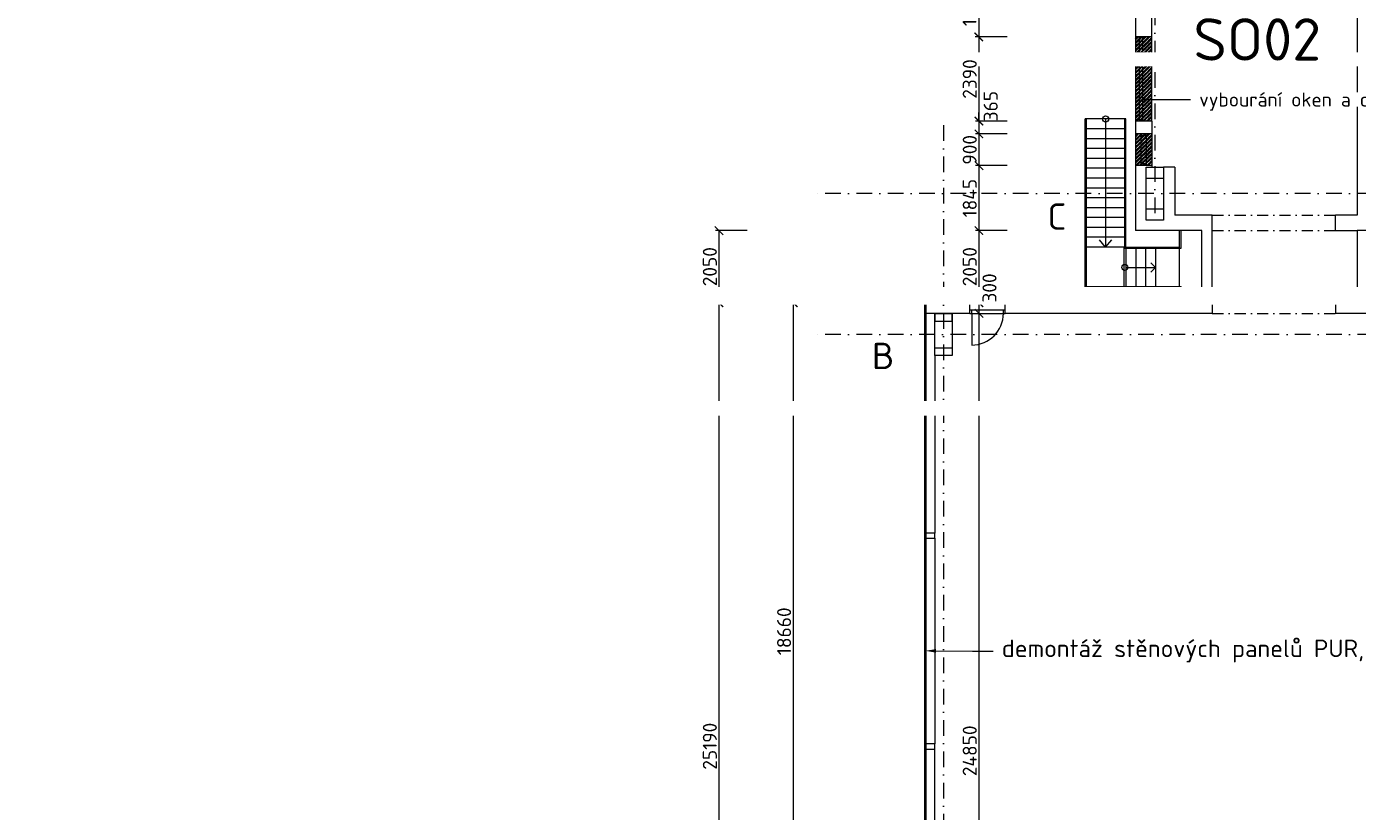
# Model space of a CAD drawing. Header units: millimetres. Extents: x -796345 to 3713765, y -2985421 to 2187451.
# Tile 184 of 256: x 273969 to 311750, y 9855 to 32144. Entities that reach past the tile are written whole.
import ezdxf
from ezdxf import colors
from ezdxf.entities.mleader import LeaderData, LeaderLine
from ezdxf.math import Vec2, Vec3

# ---------------------------------------------------------------- set-up
doc = ezdxf.new("R2010")
doc.units = ezdxf.units.MM
doc.header["$PDMODE"] = 1
for name, pattern in [('CENTERX2', [101.6, 63.5, -12.7, 12.7, -12.7]), ('DASHDOT', [25.4, 12.7, -6.35, 0, -6.35]), ('ČERCHOVANÁ', [25.4, 12.7, -6.35, 0, -6.35])]:
    doc.linetypes.add(name, pattern=pattern)
doc.layers.get('Defpoints').update_dxf_attribs({"color": 8})
for name, color, linetype, lineweight in [('A99_N_koty-200', 5, 'Continuous', 5), ('A99_N_osy', 1, 'CENTERX2', 9), ('A99_N_sraf', 252, 'Continuous', 0), ('A99_N_txt-popis-200', 240, 'Continuous', 5), ('A99_N_txt-popis-50', 240, 'Continuous', 9), ('A99_S_kce-demolice', 30, 'Continuous', 20), ('A99_S_kce-nad-vid', 181, 'DASHDOT', 5), ('A99_S_kce-rez-sil', 7, 'Continuous', 15), ('A99_S_kce-rez-ten', 7, 'Continuous', 9), ('A99_S_otvory', 7, 'Continuous', 5), ('A99_S_sloupy', 7, 'Continuous', 5)]:
    doc.layers.add(name, color=color, linetype=linetype, lineweight=lineweight)
doc.styles.add('A99_kota', font='isocpeur.ttf', dxfattribs={"height": 2})
doc.styles.add('A99_popis', font='isocpeur.ttf')
doc.styles.add('ad_popis 100', font='isocpeur.ttf', dxfattribs={"height": 200})
doc.dimstyles.new('A99_kota_200 new', dxfattribs={"dimscale": 200, "dimtxt": 2, "dimasz": 1.2, "dimexe": 0.5, "dimexo": 1.5, "dimgap": 0.3, "dimtad": 1, "dimdec": 0, "dimzin": 3, "dimdsep": 46, "dimtxsty": 'A99_kota', "dimblk": 'ARCHTICK', "dimcen": 2.5, "dimazin": 2, "dimtfac": 0.75, "dimtdec": 0, "dimtmove": 2, "dimatfit": 0, "dimfxl": 4, "dimfxlon": 1, "dimtolj": 1, "dimtzin": 0, "dimlwd": 5, "dimlwe": 5, "dimarcsym": 0})
pattern_1 = [(45, (0, 0), (-53.033009, 53.033009), []), (45, (35.355, 0), (-53.033009, 53.033009), []), (135, (60.03, 7), (-53.033009, -53.033009), [50, -25]), (135, (77.71, 24.675), (-53.033009, -53.033009), [50, -25])]

# ---------------------------------------------------------------- blocks, each defined once
blk = doc.blocks.new('_ArchTick')
at = {"color": 0, "linetype": 'ByBlock', "const_width": 0.15}
blk.add_lwpolyline([(-0.5, -0.5), (0.5, 0.5)], dxfattribs=at)
blk = doc.blocks.new('*D240')
at = {"layer": 'A99_N_koty-200', "color": 0, "lineweight": 5, "transparency": 16777216}
for p, q in [((294426, 26350), (293526, 26350)), ((293626, 26350), (293626, 24300)), ((294426, 24300), (293526, 24300))]:
    blk.add_line(p, q, dxfattribs=at)
at = {"layer": 'Defpoints', "color": 0, "lineweight": 0, "transparency": 16777216}
for p in [(305450, 26350), (293626, 24300), (299350, 24300)]:
    blk.add_point(p, dxfattribs=at)
at = {"layer": 'A99_N_koty-200', "color": 0, "lineweight": 5, "transparency": 16777216, "xscale": 240, "yscale": 240, "zscale": 240}
for p, rotation in [((293626, 26350), 90), ((293626, 24300), 270)]:
    blk.add_blockref('_ArchTick', p, dxfattribs=dict(at, rotation=rotation))
at = {"layer": 'A99_N_koty-200', "color": 0, "transparency": 16777216, "insert": (293366, 25325), "char_height": 400, "attachment_point": 5, "rotation": 90, "style": 'A99_kota'}
blk.add_mtext('\\A1;2050', dxfattribs=at)
blk = doc.blocks.new('*D1800')
at = {"layer": 'A99_N_koty-200', "color": 0, "lineweight": 5, "transparency": 16777216}
for p, q in [((294426, 24300), (293526, 24300)), ((293626, 24300), (293626, -890)), ((294426, -890), (293526, -890))]:
    blk.add_line(p, q, dxfattribs=at)
at = {"layer": 'Defpoints', "color": 0, "lineweight": 0, "transparency": 16777216}
for p in [(299350, 24300), (293626, -890), (299460, -890)]:
    blk.add_point(p, dxfattribs=at)
at = {"layer": 'A99_N_koty-200', "color": 0, "lineweight": 5, "transparency": 16777216, "xscale": 240, "yscale": 240, "zscale": 240}
for p, rotation in [((293626, 24300), 90), ((293626, -890), 270)]:
    blk.add_blockref('_ArchTick', p, dxfattribs=dict(at, rotation=rotation))
at = {"layer": 'A99_N_koty-200', "color": 0, "transparency": 16777216, "insert": (293366, 11705), "char_height": 400, "attachment_point": 5, "rotation": 90, "style": 'A99_kota'}
blk.add_mtext('\\A1;25190', dxfattribs=at)
blk = doc.blocks.new('*D254')
at = {"layer": 'A99_N_koty-200', "color": 0, "lineweight": 5, "transparency": 16777216}
for p, q in [((301801, 33530), (300901, 33530)), ((301001, 33530), (301001, 31850)), ((301801, 31850), (300901, 31850))]:
    blk.add_line(p, q, dxfattribs=at)
at = {"layer": 'Defpoints', "color": 0, "lineweight": 0, "transparency": 16777216}
for p in [(305450, 33530), (301001, 31850), (305450, 31850)]:
    blk.add_point(p, dxfattribs=at)
at = {"layer": 'A99_N_koty-200', "color": 0, "lineweight": 5, "transparency": 16777216, "xscale": 240, "yscale": 240, "zscale": 240}
for p, rotation in [((301001, 33530), 90), ((301001, 31850), 270)]:
    blk.add_blockref('_ArchTick', p, dxfattribs=dict(at, rotation=rotation))
at = {"layer": 'A99_N_koty-200', "color": 0, "transparency": 16777216, "insert": (300741, 32690), "char_height": 400, "attachment_point": 5, "rotation": 90, "style": 'A99_kota'}
blk.add_mtext('\\A1;1680', dxfattribs=at)
blk = doc.blocks.new('*D255')
at = {"layer": 'A99_N_koty-200', "color": 0, "lineweight": 5, "transparency": 16777216}
for p, q in [((301805, 31850), (300905, 31850)), ((301005, 31850), (301005, 29460)), ((301805, 29460), (300905, 29460))]:
    blk.add_line(p, q, dxfattribs=at)
at = {"layer": 'Defpoints', "color": 0, "lineweight": 0, "transparency": 16777216}
for p in [(305450, 31850), (301005, 29460), (305450, 29460)]:
    blk.add_point(p, dxfattribs=at)
at = {"layer": 'A99_N_koty-200', "color": 0, "lineweight": 5, "transparency": 16777216, "xscale": 240, "yscale": 240, "zscale": 240}
for p, rotation in [((301005, 31850), 90), ((301005, 29460), 270)]:
    blk.add_blockref('_ArchTick', p, dxfattribs=dict(at, rotation=rotation))
at = {"layer": 'A99_N_koty-200', "color": 0, "transparency": 16777216, "insert": (300745, 30655), "char_height": 400, "attachment_point": 5, "rotation": 90, "style": 'A99_kota'}
blk.add_mtext('\\A1;2390', dxfattribs=at)
blk = doc.blocks.new('*D256')
at = {"layer": 'A99_N_koty-200', "color": 0, "lineweight": 5, "transparency": 16777216}
for p, q in [((301805, 29095), (300905, 29095)), ((301005, 29095), (301005, 28195)), ((301805, 28195), (300905, 28195))]:
    blk.add_line(p, q, dxfattribs=at)
at = {"layer": 'Defpoints', "color": 0, "lineweight": 0, "transparency": 16777216}
for p in [(305450, 29095), (301005, 28195), (305450, 28195)]:
    blk.add_point(p, dxfattribs=at)
at = {"layer": 'A99_N_koty-200', "color": 0, "lineweight": 5, "transparency": 16777216, "xscale": 240, "yscale": 240, "zscale": 240}
for p, rotation in [((301005, 29095), 90), ((301005, 28195), 270)]:
    blk.add_blockref('_ArchTick', p, dxfattribs=dict(at, rotation=rotation))
at = {"layer": 'A99_N_koty-200', "color": 0, "transparency": 16777216, "insert": (300745, 28645), "char_height": 400, "attachment_point": 5, "rotation": 90, "style": 'A99_kota'}
blk.add_mtext('\\A1;900', dxfattribs=at)
blk = doc.blocks.new('*D257')
at = {"layer": 'A99_N_koty-200', "color": 0, "lineweight": 5, "transparency": 16777216}
for p, q in [((301805, 28195), (300905, 28195)), ((301005, 28195), (301005, 26350)), ((301805, 26350), (300905, 26350))]:
    blk.add_line(p, q, dxfattribs=at)
at = {"layer": 'Defpoints', "color": 0, "lineweight": 0, "transparency": 16777216}
for p in [(304313, 28195), (301005, 26350), (304313, 26350)]:
    blk.add_point(p, dxfattribs=at)
at = {"layer": 'A99_N_koty-200', "color": 0, "lineweight": 5, "transparency": 16777216, "xscale": 240, "yscale": 240, "zscale": 240}
for p, rotation in [((301005, 28195), 90), ((301005, 26350), 270)]:
    blk.add_blockref('_ArchTick', p, dxfattribs=dict(at, rotation=rotation))
at = {"layer": 'A99_N_koty-200', "color": 0, "transparency": 16777216, "insert": (300745, 27272), "char_height": 400, "attachment_point": 5, "rotation": 90, "style": 'A99_kota'}
blk.add_mtext('\\A1;1845', dxfattribs=at)
blk = doc.blocks.new('*D258')
at = {"layer": 'A99_N_koty-200', "color": 0, "lineweight": 5, "transparency": 16777216}
for p, q in [((301805, 26350), (300905, 26350)), ((301005, 26350), (301005, 24300)), ((301805, 24300), (300905, 24300))]:
    blk.add_line(p, q, dxfattribs=at)
at = {"layer": 'Defpoints', "color": 0, "lineweight": 0, "transparency": 16777216}
for p in [(304313, 26350), (301005, 24300), (304878, 24300)]:
    blk.add_point(p, dxfattribs=at)
at = {"layer": 'A99_N_koty-200', "color": 0, "lineweight": 5, "transparency": 16777216, "xscale": 240, "yscale": 240, "zscale": 240}
for p, rotation in [((301005, 26350), 90), ((301005, 24300), 270)]:
    blk.add_blockref('_ArchTick', p, dxfattribs=dict(at, rotation=rotation))
at = {"layer": 'A99_N_koty-200', "color": 0, "transparency": 16777216, "insert": (300745, 25325), "char_height": 400, "attachment_point": 5, "rotation": 90, "style": 'A99_kota'}
blk.add_mtext('\\A1;2050', dxfattribs=at)
blk = doc.blocks.new('*D259')
at = {"layer": 'A99_N_koty-200', "color": 0, "lineweight": 5, "transparency": 16777216}
for p, q in [((301005, 24000), (301105, 24000)), ((301005, 24000), (301005, -850)), ((301005, -850), (301105, -850))]:
    blk.add_line(p, q, dxfattribs=at)
at = {"layer": 'Defpoints', "color": 0, "lineweight": 0, "transparency": 16777216}
for p in [(301005, 24000), (301005, -850), (301005, -850)]:
    blk.add_point(p, dxfattribs=at)
at = {"layer": 'A99_N_koty-200', "color": 0, "lineweight": 5, "transparency": 16777216, "xscale": 240, "yscale": 240, "zscale": 240}
for p, rotation in [((301005, 24000), 90), ((301005, -850), 270)]:
    blk.add_blockref('_ArchTick', p, dxfattribs=dict(at, rotation=rotation))
at = {"layer": 'A99_N_koty-200', "color": 0, "transparency": 16777216, "insert": (300745, 11575), "char_height": 400, "attachment_point": 5, "rotation": 90, "style": 'A99_kota'}
blk.add_mtext('\\A1;24850', dxfattribs=at)
blk = doc.blocks.new('*D260')
at = {"layer": 'A99_N_koty-200', "color": 0, "lineweight": 5, "transparency": 16777216}
for p, q in [((296534, 24300), (295634, 24300)), ((295734, 24300), (295734, 5640)), ((296534, 5640), (295634, 5640))]:
    blk.add_line(p, q, dxfattribs=at)
at = {"layer": 'Defpoints', "color": 0, "lineweight": 0, "transparency": 16777216}
for p in [(299350, 24300), (295734, 5640), (299460, 5640)]:
    blk.add_point(p, dxfattribs=at)
at = {"layer": 'A99_N_koty-200', "color": 0, "lineweight": 5, "transparency": 16777216, "xscale": 240, "yscale": 240, "zscale": 240}
for p, rotation in [((295734, 24300), 90), ((295734, 5640), 270)]:
    blk.add_blockref('_ArchTick', p, dxfattribs=dict(at, rotation=rotation))
at = {"layer": 'A99_N_koty-200', "color": 0, "transparency": 16777216, "insert": (295474, 14970), "char_height": 400, "attachment_point": 5, "rotation": 90, "style": 'A99_kota'}
blk.add_mtext('\\A1;18660', dxfattribs=at)
blk = doc.blocks.new('*D355')
at = {"layer": 'A99_N_koty-200', "color": 0, "linetype": 'Continuous', "lineweight": 5, "transparency": 16777216}
for p, q in [((301005, 29460), (301005, 29700)), ((301805, 29460), (300905, 29460)), ((301805, 29095), (300905, 29095)), ((301005, 29460), (301005, 29095)), ((301005, 29095), (301005, 28855))]:
    blk.add_line(p, q, dxfattribs=at)
at = {"layer": 'Defpoints', "color": 0, "linetype": 'Continuous', "lineweight": 0, "transparency": 16777216}
for p in [(301005, 29095), (305450, 29460), (305450, 29095)]:
    blk.add_point(p, dxfattribs=at)
at = {"layer": 'A99_N_koty-200', "color": 0, "linetype": 'Continuous', "lineweight": 5, "transparency": 16777216, "xscale": 240, "yscale": 240, "zscale": 240}
for p, rotation in [((301005, 29460), 270), ((301005, 29095), 90)]:
    blk.add_blockref('_ArchTick', p, dxfattribs=dict(at, rotation=rotation))
at = {"layer": 'A99_N_koty-200', "color": 0, "linetype": 'Continuous', "lineweight": 5, "transparency": 16777216, "insert": (301340, 29885), "char_height": 400, "attachment_point": 5, "rotation": 90, "style": 'A99_kota'}
blk.add_mtext('\\A1;365', dxfattribs=at)
blk = doc.blocks.new('*D356')
at = {"layer": 'A99_N_koty-200', "color": 0, "linetype": 'Continuous', "lineweight": 5, "transparency": 16777216}
for p, q in [((301005, 24300), (301005, 24540)), ((301005, 24300), (301105, 24300)), ((301005, 24300), (301005, 24000)), ((301005, 24000), (301105, 24000)), ((301005, 24000), (301005, 23760))]:
    blk.add_line(p, q, dxfattribs=at)
at = {"layer": 'Defpoints', "color": 0, "linetype": 'Continuous', "lineweight": 0, "transparency": 16777216}
for p in [(301005, 24300), (301005, 24000), (301005, 24000)]:
    blk.add_point(p, dxfattribs=at)
at = {"layer": 'A99_N_koty-200', "color": 0, "linetype": 'Continuous', "lineweight": 5, "transparency": 16777216, "xscale": 240, "yscale": 240, "zscale": 240}
for p, rotation in [((301005, 24300), 270), ((301005, 24000), 90)]:
    blk.add_blockref('_ArchTick', p, dxfattribs=dict(at, rotation=rotation))
at = {"layer": 'A99_N_koty-200', "color": 0, "linetype": 'Continuous', "lineweight": 5, "transparency": 16777216, "insert": (301305, 24720), "char_height": 400, "attachment_point": 5, "rotation": 90, "style": 'A99_kota'}
blk.add_mtext('\\A1;300', dxfattribs=at)

msp = doc.modelspace()

# ---------------------------------------------------------------- hatches: boundary and pattern name
at = {"layer": 'A99_N_sraf', "linetype": 'Continuous', "lineweight": 0, "transparency": 33554687}
h = msp.add_hatch(dxfattribs=at)
h.set_pattern_fill('ZDIVO-PLYNOSILIK', color=150, scale=25)
h.set_pattern_definition(pattern_1)
h.paths.add_polyline_path([(305450, 31850), (305910, 31850), (305910, 29460), (305450, 29460)])
h = msp.add_hatch(dxfattribs=at)
h.set_pattern_fill('ZDIVO-PLYNOSILIK', color=150, scale=25)
h.set_pattern_definition(pattern_1)
h.paths.add_polyline_path([(305450, 28195), (305910, 28195), (305910, 29095), (305450, 29095)])

# ---------------------------------------------------------------- linework, layer by layer
at = {"layer": 'A99_N_osy', "linetype": 'DASHDOT', "ltscale": 35}
for p, q in [((306000, 100200), (306000, 26650)), ((300000, 29340.8), (300000, -5085)), ((487349.6, 27400), (296400, 27400)), ((487349.6, 23400), (296400, 23400))]:
    msp.add_line(p, q, dxfattribs=at)
at = {"layer": 'A99_S_kce-demolice', "color": 23}
for p, q in [((311740, 39150), (311740, 26790)), ((305550, 31850), (305550, 29460)), ((305650, 31850), (305650, 29460)), ((305600, 29045), (305600, 29095)), ((305750, 29045), (305750, 29095)), ((305600, 29045), (305600, 28245)), ((305750, 29045), (305600, 29045)), ((305750, 29045), (305750, 28195)), ((305750, 28245), (305600, 28245)), ((305600, 28245), (305600, 28195)), ((311740, 26350), (311740, 24300)), ((311130, 24300), (311130, 24000)), ((311740, 24300), (311130, 24300)), ((317730, 24000), (311130, 24000))]:
    msp.add_line(p, q, dxfattribs=at)
at = {"layer": 'A99_S_kce-demolice', "color": 23, "lineweight": 9}
for p, q in [((304025.5, 24730), (304025.5, 29520)), ((305175.5, 29520), (304025.5, 29520)), ((304055.5, 24730), (304055.5, 29520)), ((304600.5, 29520), (304600.5, 25880)), ((305145.5, 25880), (305145.5, 29520)), ((305175.5, 25880), (305175.5, 29520)), ((305175.5, 29240), (304025.5, 29240)), ((305175.5, 28960), (304025.5, 28960)), ((305175.5, 28680), (304025.5, 28680)), ((305175.5, 28400), (304025.5, 28400)), ((305175.5, 28120), (304025.5, 28120)), ((305175.5, 27840), (304025.5, 27840)), ((305175.5, 27560), (304025.5, 27560)), ((305175.5, 27280), (304025.5, 27280)), ((305175.5, 27000), (304025.5, 27000)), ((305175.5, 26720), (304025.5, 26720)), ((305175.5, 26440), (304025.5, 26440)), ((305175.5, 26160), (304025.5, 26160)), ((304600.5, 25880), (304425.1, 26086.7)), ((304600.5, 25880), (304775.9, 26086.7)), ((305125.5, 25880), (304025.5, 25880)), ((305125.5, 25880), (306695.5, 25880)), ((305125.5, 24730), (305125.5, 25880)), ((305125.5, 25850), (306745.5, 25850)), ((305175.5, 25880), (305175.5, 24730)), ((305455.5, 25880), (305455.5, 24730)), ((305735.5, 25880), (305735.5, 24730)), ((306015.5, 25880), (306015.5, 24730)), ((306015.5, 25305), (305883.7, 25436.9)), ((305175.5, 25305), (306015.5, 25305)), ((306015.5, 25305), (305883.7, 25173.1)), ((304025.5, 24760), (306745.5, 24760)), ((304025.5, 24730), (306695.5, 24730))]:
    msp.add_line(p, q, dxfattribs=at)
for points in [[(306695.5, 24300), (306695.5, 26350)], [(306745.5, 25850), (306745.5, 26350)], [(306745.5, 24300), (306745.5, 24760)]]:
    msp.add_lwpolyline(points, dxfattribs=at)
for centre in [(304600.5, 29520), (305148.1, 25305)]:
    msp.add_circle(centre, 86.7, dxfattribs=at)
at = {"layer": 'A99_S_kce-nad-vid', "linetype": 'ČERCHOVANÁ', "ltscale": 25}
for p, q in [((307630, 26790), (311130, 26790)), ((307630, 26350), (311130, 26350)), ((307630, 24300), (311130, 24300)), ((307630, 24000), (311130, 24000))]:
    msp.add_line(p, q, dxfattribs=at)
at = {"layer": 'A99_S_kce-nad-vid', "linetype": 'ČERCHOVANÁ'}
msp.add_line((300750, 24300), (301750, 24300), dxfattribs=at)
at = {"layer": 'A99_S_kce-rez-sil'}
for p, q in [((305450, 33815), (305450, 31850)), ((305910, 31850), (305450, 31850)), ((305450, 29460), (305450, 29095)), ((305910, 29460), (305450, 29460)), ((305600, 29095), (305450, 29095)), ((305910, 29095), (305600, 29095)), ((305910, 29460), (305910, 29095)), ((305750, 28195), (305450, 28195)), ((305450, 28195), (305450, 26350)), ((305910, 28195), (305750, 28195)), ((305910, 28195), (305910, 28150)), ((306570, 28150), (306250, 28150)), ((306570, 28150), (306570, 26790)), ((307630, 26790), (306570, 26790)), ((307630, 26350), (307630, 26790)), ((311740, 26790), (311130, 26790)), ((311130, 26350), (311130, 26790)), ((307330, 26350), (305450, 26350)), ((307330, 24300), (307330, 26350)), ((307630, 24300), (307630, 26350)), ((311130, 26350), (311740, 26350)), ((300750, 24300), (299460, 24300)), ((300750, 24000), (300750, 24300)), ((307330, 24300), (301750, 24300)), ((301750, 24000), (301750, 24300)), ((307330, 24350), (307330, 24300)), ((307630, 24300), (307630, 24000)), ((300750, 24000), (299500, 24000)), ((307630, 24000), (301750, 24000)), ((307630, 24000), (305450, 24000))]:
    msp.add_line(p, q, dxfattribs=at)
msp.add_lwpolyline([(305910, 31850), (305910, 33130)], dxfattribs=at)
at = {"layer": 'A99_S_kce-rez-ten'}
for p, q in [((299750, 22800), (299750, 17760)), ((299750, 17610), (299750, 11775)), ((299750, 5790), (299750, 11625))]:
    msp.add_line(p, q, dxfattribs=at)
at = {"layer": 'A99_S_otvory'}
for p, q in [((305450, 31850), (305450, 29460)), ((305910, 29460), (305910, 31850)), ((305450, 29095), (305450, 28195)), ((305910, 29095), (305910, 28195)), ((300750, 24100), (301750, 24100)), ((300750, 24000), (301750, 24000)), ((300800, 24000), (300800, 24100)), ((300800, 24000), (300800, 23100)), ((301700, 24000), (301700, 24100))]:
    msp.add_line(p, q, dxfattribs=at)
at = {"layer": 'A99_S_otvory', "color": 30, "lineweight": 20}
for p, q in [((299460, 24300), (299460, 5640)), ((299500, 24300), (299500, 5640))]:
    msp.add_line(p, q, dxfattribs=at)
at = {"layer": 'A99_S_otvory'}
msp.add_arc((300800, 24000), 900, 270, 0, dxfattribs=at)
at = {"layer": 'A99_S_sloupy', "lineweight": 9, "ltscale": 2}
msp.add_line((305750, 26970), (306250, 26970), dxfattribs=at)
at = {"layer": 'A99_S_sloupy', "linetype": 'Continuous', "ltscale": 2}
for points in [[(306250, 26650), (305750, 26650), (305750, 28150), (306250, 28150)], [(306250, 26650), (305750, 26650), (305750, 28150), (306250, 28150)], [(300250, 22800), (299750, 22800), (299750, 24000), (300250, 24000)]]:
    msp.add_lwpolyline(points, close=True, dxfattribs=at)
at = {"layer": 'A99_S_sloupy', "linetype": 'Continuous', "lineweight": 20, "ltscale": 2}
for points in [[(305750, 28150), (306250, 28150), (306250, 27830), (305750, 27830)], [(305750, 26970), (306250, 26970), (306250, 26650), (305750, 26650)], [(300250, 24000), (299750, 24000), (299750, 23780), (300250, 23780)], [(300250, 22800), (299750, 22800), (299750, 23020), (300250, 23020)]]:
    msp.add_lwpolyline(points, close=True, dxfattribs=at)
at = {"layer": 'A99_S_sloupy', "linetype": 'Continuous', "ltscale": 2}
msp.add_lwpolyline([(312040, 26350), (311740, 26350)], dxfattribs=at)
at = {"layer": 'A99_S_sloupy', "ltscale": 2}
for points in [[(299500, 17610), (299750, 17610), (299750, 17760), (299500, 17760)], [(299500, 11625), (299750, 11625), (299750, 11775), (299500, 11775)]]:
    msp.add_lwpolyline(points, close=True, dxfattribs=at)

# ---------------------------------------------------------------- texts
at = {"layer": 'A99_N_txt-popis-200', "color": 1, "lineweight": 0, "insert": (302950, 27125), "char_height": 750, "width": 465.409, "attachment_point": 1, "style": 'ad_popis 100', "bg_fill": 3, "box_fill_scale": 1, "bg_fill_color": 256, "bg_fill_transparency": 0}
msp.add_mtext('C', dxfattribs=at)
at = {"layer": 'A99_N_txt-popis-200', "color": 1, "lineweight": 0, "insert": (297966.5, 23165), "char_height": 750, "attachment_point": 1, "style": 'ad_popis 100', "bg_fill": 3, "box_fill_scale": 1, "bg_fill_color": 256, "bg_fill_transparency": 0}
msp.add_mtext_dynamic_manual_height_columns('B', width=832.5, gutter_width=1000, heights=[0], dxfattribs=at)

# ---------------------------------------------------------------- dimensions: what is measured, and where the dimension line sits
at = {"layer": 'A99_N_koty-200'}
for base, p1, p2, picture, middle in [((301000.7, 31850), (305450, 33530), (305450, 31850), '*D254', (300740.7, 32690)), ((301005, 29460), (305450, 31850), (305450, 29460), '*D255', (300745, 30655)), ((301005, 28195), (305450, 29095), (305450, 28195), '*D256', (300745, 28645)), ((301005, -850), (301005, 24000), (301005, -850), '*D259', (300745, 11575))]:
    dim = msp.add_linear_dim(base=base, p1=p1, p2=p2, angle=90, dimstyle='A99_kota_200 new', override={"dimscale": 0, "dimtix": 1, "dimtofl": 1, "dimtmove": 1, "dimatfit": 1}, dxfattribs=at)
    dim.commit()
    dim.dimension.update_dxf_attribs({"geometry": picture, "text_midpoint": middle})
at = {"layer": 'A99_N_koty-200', "linetype": 'Continuous', "lineweight": 5}
dim = msp.add_linear_dim(base=(301005, 24000), p1=(301005, 24300), p2=(301005, 24000), angle=90, dimstyle='A99_kota_200 new', override={"dimscale": 0, "dimtix": 0, "dimtofl": 1, "dimtmove": 2, "dimatfit": 0}, dxfattribs=at)
dim.commit()
dim.dimension.update_dxf_attribs({"geometry": '*D356', "text_midpoint": (301305, 24720), "dimtype": 128})

# ---------------------------------------------------------------- next in the draw order: dimensions: what is measured, and where the dimension line sits
at = {"layer": 'A99_N_koty-200'}
for base, p1, p2, picture, middle in [((301005, 26350), (304312.7, 28195), (304312.7, 26350), '*D257', (300745, 27272.5)), ((293625.5, 24300), (305450, 26350), (299350, 24300), '*D240', (293365.5, 25325)), ((301005, 24300), (304312.7, 26350), (304878.1, 24300), '*D258', (300745, 25325)), ((293625.5, -890), (299350, 24300), (299460, -890), '*D1800', (293365.5, 11705)), ((295733.8, 5640), (299350, 24300), (299460, 5640), '*D260', (295473.8, 14970))]:
    dim = msp.add_linear_dim(base=base, p1=p1, p2=p2, angle=90, dimstyle='A99_kota_200 new', override={"dimscale": 0, "dimtix": 1, "dimtofl": 1, "dimtmove": 1, "dimatfit": 1}, dxfattribs=at)
    dim.commit()
    dim.dimension.update_dxf_attribs({"geometry": picture, "text_midpoint": middle})

# ---------------------------------------------------------------- next in the draw order: leaders
at = {"layer": 'A99_N_txt-popis-50', "lineweight": 9}
ml = msp.add_multileader_mtext('Standard', dxfattribs=at)
ml.set_content('\\A1;{\\C256;vybourání oken a dozdění okenních otvorů}', color=1, style='A99_popis')
ml.set_leader_properties(color=256, linetype='ByLayer', lineweight=-1)
ml.build(insert=Vec2(0, 0))
ml.multileader.update_dxf_attribs({"dogleg_length": 3.23, "arrow_head_size": 200, "scale": 200})
ctx = ml.context
ctx.base_point, ctx.scale, ctx.char_height, ctx.arrow_head_size, ctx.landing_gap_size, ctx.plane_origin = Vec3(9850, 31215), 200, 400, 200, 250, Vec3(12847.5, 20369.2)
notes = []
notes.append((ctx, [(0, (1, 1, 0), (9205, 31215), (1, 0), 645, [(0, [(5720, 31215.2)], 0, [])])]))
ctx.mtext.insert, ctx.mtext.width, ctx.mtext.defined_height, ctx.mtext.flow_direction = Vec3(10100, 31415), 4382.5, 8.47, 5
ctx.mtext.has_bg_fill, ctx.mtext.bg_color, ctx.mtext.bg_scale_factor, ctx.mtext.bg_transparency, ctx.mtext.use_window_bg_color = 1, -1073741824, 1, 0, 1
ml = msp.add_multileader_mtext('Standard', dxfattribs=at)
ml.set_content('\\A1;{\\C256;vybourání oken a dozdění okenních otvorů}', color=1, style='A99_popis')
ml.set_leader_properties(color=256, linetype='ByLayer', lineweight=-1)
ml.build(insert=Vec2(0, 0))
ml.multileader.update_dxf_attribs({"dogleg_length": 3.23, "arrow_head_size": 200, "scale": 200})
ctx = ml.context
ctx.base_point, ctx.scale, ctx.char_height, ctx.arrow_head_size, ctx.landing_gap_size, ctx.plane_origin = Vec3(307010, 30072.5), 200, 400, 200, 250, Vec3(310050, 19226.7)
notes.append((ctx, [(0, (1, 1, 0), (306365, 30072.5), (1, 0), 645, [(0, [(305550, 30072.7)], 0, [])])]))
ctx.mtext.insert, ctx.mtext.width, ctx.mtext.defined_height, ctx.mtext.flow_direction = Vec3(307260, 30272.5), 4425, 8.47, 5
ctx.mtext.has_bg_fill, ctx.mtext.bg_color, ctx.mtext.bg_scale_factor, ctx.mtext.bg_transparency, ctx.mtext.use_window_bg_color = 1, -1073741824, 1, 0, 1
for ctx, leaders in notes:
    for number, flags, end, landing, length, lines in leaders:
        leader = LeaderData()
        leader.index, (leader.has_last_leader_line, leader.has_dogleg_vector, leader.attachment_direction) = number, flags
        leader.last_leader_point, leader.dogleg_vector, leader.dogleg_length = Vec3(end), Vec3(landing), length
        for number, points, colour, breaks in lines:
            line = LeaderLine()
            line.index, line.vertices, line.color, line.breaks = number, Vec3.list(points), colors.encode_raw_color(colour), breaks
            leader.lines.append(line)
        ctx.leaders.append(leader)

# ---------------------------------------------------------------- next in the draw order: texts
at = {"layer": 'A99_N_txt-popis-200', "lineweight": 9, "ltscale": 5, "style": 'ad_popis 100'}
msp.add_text('SO02', height=1200, dxfattribs=at).set_placement((307095, 31180))

# ---------------------------------------------------------------- next in the draw order: dimensions: what is measured, and where the dimension line sits
at = {"layer": 'A99_N_koty-200', "linetype": 'Continuous', "lineweight": 5}
dim = msp.add_linear_dim(base=(301005, 29095), p1=(305450, 29460), p2=(305450, 29095), angle=90, dimstyle='A99_kota_200 new', override={"dimscale": 0, "dimtix": 0, "dimtofl": 1, "dimtmove": 2, "dimatfit": 0}, dxfattribs=at)
dim.commit()
dim.dimension.update_dxf_attribs({"geometry": '*D355', "text_midpoint": (301340, 29885), "dimtype": 128})

# ---------------------------------------------------------------- next in the draw order: leaders
at = {"layer": 'A99_N_txt-popis-50', "lineweight": 9}
ml = msp.add_multileader_mtext('Standard', dxfattribs=at)
ml.set_content('\\A1;{\\C256;oprava + nátěr stěn}', color=1, style='A99_popis')
ml.set_leader_properties(color=256, linetype='ByLayer', lineweight=-1)
ml.build(insert=Vec2(0, 0))
ml.multileader.update_dxf_attribs({"dogleg_length": 3.23, "arrow_head_size": 200, "scale": 200})
ctx = ml.context
ctx.base_point, ctx.scale, ctx.char_height, ctx.arrow_head_size, ctx.landing_gap_size, ctx.plane_origin = Vec3(16655, 21255), 200, 400, 200, 250, Vec3(19652.5, 10409.2)
notes = []
notes.append((ctx, [(0, (1, 1, 0), (16010, 21255), (1, 0), 645, [(0, [(16020, 24000)], 0, [])])]))
ctx.mtext.insert, ctx.mtext.width, ctx.mtext.defined_height, ctx.mtext.flow_direction = Vec3(16905, 21515), 5054.82, 8.47, 5
ctx.mtext.has_bg_fill, ctx.mtext.bg_color, ctx.mtext.bg_scale_factor, ctx.mtext.bg_transparency, ctx.mtext.use_window_bg_color = 1, -1073741824, 1, 0, 1
ml = msp.add_multileader_mtext('Standard', dxfattribs=at)
ml.set_content('\\A1;{\\C256;demontáž stěnových panelů PUR, tl.40mm, včetně výplní otvorů a klempířských výrobků}', color=1, style='A99_popis')
ml.set_leader_properties(color=256, linetype='ByLayer', lineweight=-1)
ml.build(insert=Vec2(0, 0))
ml.multileader.update_dxf_attribs({"dogleg_length": 1, "arrow_head_size": 300, "scale": 200})
ctx = ml.context
ctx.base_point, ctx.scale, ctx.char_height, ctx.arrow_head_size, ctx.landing_gap_size, ctx.plane_origin = Vec3(301405, 14410), 200, 500, 300, 250, Vec3(314625, 7554)
notes.append((ctx, [(0, (1, 1, 0), (300820, 14410), (1, 0), 585, [(0, [(299485, 14415)], 0, [])])]))
ctx.mtext.insert, ctx.mtext.width, ctx.mtext.flow_direction = Vec3(301655, 14735), 15225, 5
ctx.mtext.has_bg_fill, ctx.mtext.bg_color, ctx.mtext.bg_scale_factor, ctx.mtext.bg_transparency, ctx.mtext.use_window_bg_color = 1, -1073741824, 1, 0, 1
for ctx, leaders in notes:
    for number, flags, end, landing, length, lines in leaders:
        leader = LeaderData()
        leader.index, (leader.has_last_leader_line, leader.has_dogleg_vector, leader.attachment_direction) = number, flags
        leader.last_leader_point, leader.dogleg_vector, leader.dogleg_length = Vec3(end), Vec3(landing), length
        for number, points, colour, breaks in lines:
            line = LeaderLine()
            line.index, line.vertices, line.color, line.breaks = number, Vec3.list(points), colors.encode_raw_color(colour), breaks
            leader.lines.append(line)
        ctx.leaders.append(leader)

# ---------------------------------------------------------------- next in the draw order: leaders
ml = msp.add_multileader_mtext('Standard', dxfattribs=at)
ml.set_content('\\A1;{\\C256;oprava + nátěr stěn}', color=1, style='A99_popis')
ml.set_leader_properties(color=256, linetype='ByLayer', lineweight=-1)
ml.build(insert=Vec2(0, 0))
ml.multileader.update_dxf_attribs({"dogleg_length": 3.23, "arrow_head_size": 200, "scale": 200})
ctx = ml.context
ctx.base_point, ctx.scale, ctx.char_height, ctx.arrow_head_size, ctx.landing_gap_size, ctx.plane_origin = Vec3(69660, 24385), 200, 400, 200, 250, Vec3(72657.5, 12759.2)
notes = []
notes.append((ctx, [(0, (1, 1, 0), (69015, 24385), (1, 0), 645, [(0, [(69025, 26350)], 0, [])])]))
ctx.mtext.insert, ctx.mtext.width, ctx.mtext.defined_height, ctx.mtext.flow_direction = Vec3(69910, 24645), 5054.82, 8.47, 5
ctx.mtext.has_bg_fill, ctx.mtext.bg_color, ctx.mtext.bg_scale_factor, ctx.mtext.bg_transparency, ctx.mtext.use_window_bg_color = 1, -1073741824, 1, 0, 1
ml = msp.add_multileader_mtext('Standard', dxfattribs=at)
ml.set_content('\\A1;{\\C256;sanace ŽB sloupů}', color=1, style='A99_popis')
ml.set_leader_properties(color=256, linetype='ByLayer', lineweight=-1)
ml.build(insert=Vec2(0, 0))
ml.multileader.update_dxf_attribs({"dogleg_length": 3.23, "arrow_head_size": 200, "scale": 200})
ctx = ml.context
ctx.base_point, ctx.scale, ctx.char_height, ctx.arrow_head_size, ctx.landing_gap_size, ctx.plane_origin = Vec3(42900, 21235), 200, 400, 200, 250, Vec3(47102.5, 10409.2)
notes.append((ctx, [(0, (1, 1, 0), (42255, 21235), (1, 0), 645, [(0, [(42250, 22800)], 0, [])])]))
ctx.mtext.insert, ctx.mtext.width, ctx.mtext.flow_direction = Vec3(43150, 21495), 4515, 5
ctx.mtext.has_bg_fill, ctx.mtext.bg_color, ctx.mtext.bg_scale_factor, ctx.mtext.bg_transparency, ctx.mtext.use_window_bg_color = 1, -1073741824, 1, 0, 1
for ctx, leaders in notes:
    for number, flags, end, landing, length, lines in leaders:
        leader = LeaderData()
        leader.index, (leader.has_last_leader_line, leader.has_dogleg_vector, leader.attachment_direction) = number, flags
        leader.last_leader_point, leader.dogleg_vector, leader.dogleg_length = Vec3(end), Vec3(landing), length
        for number, points, colour, breaks in lines:
            line = LeaderLine()
            line.index, line.vertices, line.color, line.breaks = number, Vec3.list(points), colors.encode_raw_color(colour), breaks
            leader.lines.append(line)
        ctx.leaders.append(leader)

# ---------------------------------------------------------------- next in the draw order: leaders
ml = msp.add_multileader_mtext('Standard', dxfattribs=at)
ml.set_content('\\A1;{\\C256;oprava + nátěr stěn}', color=1, style='A99_popis')
ml.set_leader_properties(color=256, linetype='ByLayer', lineweight=-1)
ml.build(insert=Vec2(0, 0))
ml.multileader.update_dxf_attribs({"dogleg_length": 3.23, "arrow_head_size": 200, "scale": 200})
ctx = ml.context
ctx.base_point, ctx.scale, ctx.char_height, ctx.arrow_head_size, ctx.landing_gap_size, ctx.plane_origin = Vec3(104685, 24490), 200, 400, 200, 250, Vec3(107682.5, 12864.2)
notes = []
notes.append((ctx, [(0, (1, 1, 0), (104040, 24490), (1, 0), 645, [(0, [(104050, 26455)], 0, [])])]))
ctx.mtext.insert, ctx.mtext.width, ctx.mtext.defined_height, ctx.mtext.flow_direction = Vec3(104935, 24750), 5054.82, 8.47, 5
ctx.mtext.has_bg_fill, ctx.mtext.bg_color, ctx.mtext.bg_scale_factor, ctx.mtext.bg_transparency, ctx.mtext.use_window_bg_color = 1, -1073741824, 1, 0, 1
for ctx, leaders in notes:
    for number, flags, end, landing, length, lines in leaders:
        leader = LeaderData()
        leader.index, (leader.has_last_leader_line, leader.has_dogleg_vector, leader.attachment_direction) = number, flags
        leader.last_leader_point, leader.dogleg_vector, leader.dogleg_length = Vec3(end), Vec3(landing), length
        for number, points, colour, breaks in lines:
            line = LeaderLine()
            line.index, line.vertices, line.color, line.breaks = number, Vec3.list(points), colors.encode_raw_color(colour), breaks
            leader.lines.append(line)
        ctx.leaders.append(leader)

doc.saveas('drawing.dxf')
